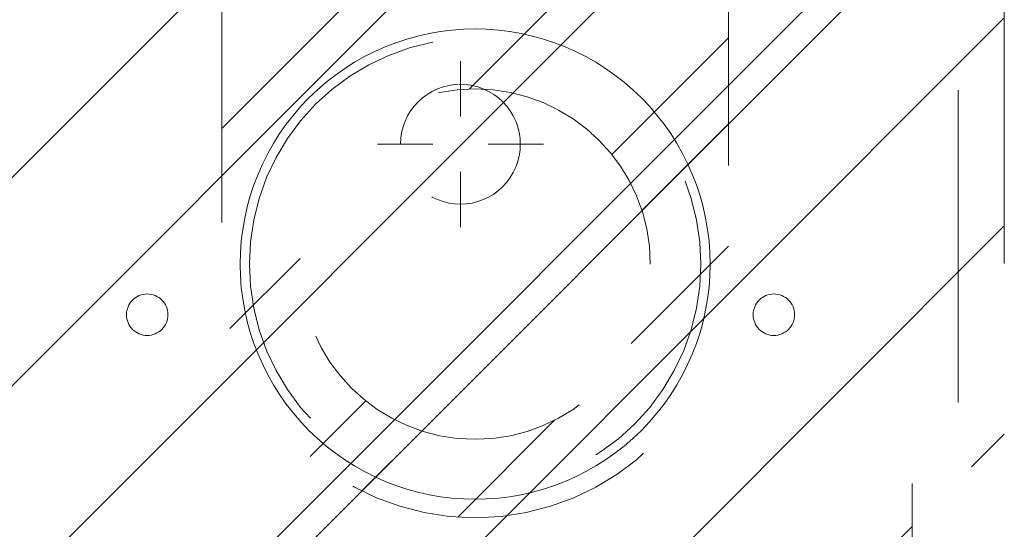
# Model space of a CAD drawing. Header units: inches. Extents: x -420 to -276, y -52 to 18.
# Tile 113 of 187: x -340.52 to -336.31, y -12.74 to -10.56. Entities that reach past the tile are written whole.
import ezdxf

# ---------------------------------------------------------------- set-up
doc = ezdxf.new("R2010")
doc.units = ezdxf.units.IN
doc.header["$LTSCALE"] = 32
doc.header["$MEASUREMENT"] = 0
doc.header["$PDMODE"] = 1
doc.header["$PDSIZE"] = -2
doc.linetypes.add('Dash Style-1', pattern=[0.083328, 0.041656, -0.041672])
for name, color, linetype, lineweight in [('DashLine', 7, 'Dash Style-1', 13), ('DashLineFill', 7, 'Dash Style-1', 13), ('Drawing', 7, 'Continuous', 18), ('Metal-DeskStructure', 7, 'Continuous', 13), ('None', 7, 'Continuous', 18), ('SolidLine', 7, 'Continuous', 15), ('Wood_1-H', 7, 'Continuous', 13)]:
    doc.layers.add(name, color=color, linetype=linetype, lineweight=lineweight)
pattern_1 = [(45, (0, 0), (-1.613, 1.9357), []), (45, (-1.0608, 1.0608), (-0.472346, 0.41676), [])]

# ---------------------------------------------------------------- blocks, each defined once
blk = doc.blocks.new('Group-30')
at = {"layer": 'DashLine'}
for p, q in [((0.0002, -5.9843), (0.0002, -5.748)), ((-0.1179, -6.1024), (-0.3541, -6.1024)), ((0.1183, -6.1024), (0.3545, -6.1024)), ((0.0002, -6.2205), (0.0002, -6.4567))]:
    blk.add_line(p, q, dxfattribs=at)
at = {"layer": 'DashLine', "flags": 128}
blk.add_lwpolyline([(-0.2557, -6.1024), (-0.2545, -6.0773), (-0.2508, -6.0524), (-0.2447, -6.0281), (-0.2362, -6.0044), (-0.2255, -5.9817), (-0.2126, -5.9602), (-0.1976, -5.94), (-0.1808, -5.9214), (-0.1621, -5.9045), (-0.142, -5.8896), (-0.1204, -5.8767), (-0.0977, -5.8659), (-0.0741, -5.8575), (-0.0497, -5.8514), (-0.0249, -5.8477), (0.0002, -5.8465), (0.0253, -5.8477), (0.0501, -5.8514), (0.0745, -5.8575), (0.0981, -5.8659), (0.1208, -5.8767), (0.1424, -5.8896), (0.1625, -5.9045), (0.1812, -5.9214), (0.198, -5.94), (0.213, -5.9602), (0.2259, -5.9817), (0.2366, -6.0044), (0.2451, -6.0281), (0.2512, -6.0524), (0.2549, -6.0773), (0.2561, -6.1024), (0.2549, -6.1274), (0.2512, -6.1523), (0.2451, -6.1766), (0.2366, -6.2003), (0.2259, -6.223), (0.213, -6.2445), (0.198, -6.2647), (0.1812, -6.2833), (0.1625, -6.3002), (0.1424, -6.3151), (0.1208, -6.3281), (0.0981, -6.3388), (0.0745, -6.3472), (0.0501, -6.3534), (0.0253, -6.357), (0.0002, -6.3583), (-0.0249, -6.357), (-0.0497, -6.3534), (-0.0741, -6.3472), (-0.0977, -6.3388), (-0.1204, -6.3281), (-0.142, -6.3151), (-0.1621, -6.3002), (-0.1808, -6.2833), (-0.1976, -6.2647), (-0.2126, -6.2445), (-0.2255, -6.223), (-0.2362, -6.2003), (-0.2447, -6.1766), (-0.2508, -6.1523), (-0.2545, -6.1274)], close=True, dxfattribs=at)
blk = doc.blocks.new('1BRPT9-Bracket (2D)')
at = {"layer": 'DashLineFill', "linetype": 'Continuous', "lineweight": 13}
h = blk.add_hatch(dxfattribs=at)
h.set_pattern_fill('Steel', color=253, style=0, pattern_type=2)
h.set_pattern_definition(pattern_1)
edge = h.paths.add_edge_path()
edge.add_arc((1.6779, -8.4882), 0.252, 270, 360)
edge.add_line((1.9299, -8.4882), (1.9299, -7.4803))
edge.add_line((1.9299, -7.4803), (2.3236, -7.4803))
edge.add_line((2.3236, -7.4803), (2.3236, 7.4611))
edge.add_line((2.3236, 7.4611), (1.9299, 7.4803))
edge.add_line((1.9299, 7.4803), (1.9299, 8.4882))
edge.add_arc((1.6779, 8.4882), 0.252, 360, 450)
edge.add_line((1.6779, 8.7402), (-2.3221, 8.7402))
edge.add_line((-2.3221, 8.7402), (-2.3221, -8.7402))
edge.add_line((-2.3221, -8.7402), (1.6779, -8.7402))
h = blk.add_hatch(dxfattribs=at)
h.set_pattern_fill('Steel', color=253, style=0, pattern_type=2)
h.set_pattern_definition(pattern_1)
h.paths.add_polyline_path([(-1.3378, -6.9188), (-1.3465, -6.9184), (-1.3551, -6.9171), (-1.3635, -6.915), (-1.3717, -6.912), (-1.3796, -6.9083), (-1.387, -6.9039), (-1.394, -6.8987), (-1.4005, -6.8928), (-1.4063, -6.8864), (-1.4115, -6.8794), (-1.4159, -6.872), (-1.4197, -6.8641), (-1.4226, -6.8559), (-1.4247, -6.8475), (-1.426, -6.8389), (-1.4264, -6.8302), (-1.426, -6.8215), (-1.4247, -6.8129), (-1.4226, -6.8045), (-1.4197, -6.7963), (-1.4159, -6.7884), (-1.4115, -6.781), (-1.4063, -6.774), (-1.4005, -6.7676), (-1.394, -6.7617), (-1.387, -6.7565), (-1.3796, -6.7521), (-1.3717, -6.7484), (-1.3635, -6.7454), (-1.3551, -6.7433), (-1.3465, -6.742), (-1.3378, -6.7416), (-1.3291, -6.742), (-1.3205, -6.7433), (-1.3121, -6.7454), (-1.3039, -6.7484), (-1.2961, -6.7521), (-1.2886, -6.7565), (-1.2816, -6.7617), (-1.2752, -6.7676), (-1.2693, -6.774), (-1.2642, -6.781), (-1.2597, -6.7884), (-1.256, -6.7963), (-1.253, -6.8045), (-1.2509, -6.8129), (-1.2497, -6.8215), (-1.2492, -6.8302), (-1.2497, -6.8389), (-1.2509, -6.8475), (-1.253, -6.8559), (-1.256, -6.8641), (-1.2597, -6.872), (-1.2642, -6.8794), (-1.2693, -6.8864), (-1.2752, -6.8928), (-1.2816, -6.8987), (-1.2886, -6.9039), (-1.2961, -6.9083), (-1.3039, -6.912), (-1.3121, -6.915), (-1.3205, -6.9171), (-1.3291, -6.9184)])
h = blk.add_hatch(dxfattribs=at)
h.set_pattern_fill('Steel', color=253, style=0, pattern_type=2)
h.set_pattern_definition(pattern_1)
h.paths.add_polyline_path([(1.3393, -6.9188), (1.3307, -6.9184), (1.3221, -6.9171), (1.3136, -6.915), (1.3054, -6.912), (1.2976, -6.9083), (1.2901, -6.9039), (1.2832, -6.8987), (1.2767, -6.8928), (1.2709, -6.8864), (1.2657, -6.8794), (1.2612, -6.872), (1.2575, -6.8641), (1.2546, -6.8559), (1.2525, -6.8475), (1.2512, -6.8389), (1.2508, -6.8302), (1.2512, -6.8215), (1.2525, -6.8129), (1.2546, -6.8045), (1.2575, -6.7963), (1.2612, -6.7884), (1.2657, -6.781), (1.2709, -6.774), (1.2767, -6.7676), (1.2832, -6.7617), (1.2901, -6.7565), (1.2976, -6.7521), (1.3054, -6.7484), (1.3136, -6.7454), (1.3221, -6.7433), (1.3307, -6.742), (1.3393, -6.7416), (1.348, -6.742), (1.3566, -6.7433), (1.3651, -6.7454), (1.3732, -6.7484), (1.3811, -6.7521), (1.3886, -6.7565), (1.3955, -6.7617), (1.402, -6.7676), (1.4078, -6.774), (1.413, -6.781), (1.4175, -6.7884), (1.4212, -6.7963), (1.4241, -6.8045), (1.4262, -6.8129), (1.4275, -6.8215), (1.4279, -6.8302), (1.4275, -6.8389), (1.4262, -6.8475), (1.4241, -6.8559), (1.4212, -6.8641), (1.4175, -6.872), (1.413, -6.8794), (1.4078, -6.8864), (1.402, -6.8928), (1.3955, -6.8987), (1.3886, -6.9039), (1.3811, -6.9083), (1.3732, -6.912), (1.3651, -6.915), (1.3566, -6.9171), (1.348, -6.9184)])
at = {"layer": 'DashLineFill'}
blk.add_line((2.1268, 7.4611), (2.1268, -7.4803), dxfattribs=at)
at = {"layer": 'DashLineFill', "flags": 128}
blk.add_lwpolyline([(1.6779, -8.7402, 0.414214), (1.9299, -8.4882), (1.9299, -7.4803), (2.3236, -7.4803), (2.3236, 7.4611), (1.9299, 7.4803), (1.9299, 8.4882, 0.414214), (1.6779, 8.7402), (-2.3221, 8.7402), (-2.3221, -8.7402)], format="xyb", close=True, dxfattribs=at)
for points in [[(-1.3378, -6.9188), (-1.3465, -6.9184), (-1.3551, -6.9171), (-1.3635, -6.915), (-1.3717, -6.912), (-1.3796, -6.9083), (-1.387, -6.9039), (-1.394, -6.8987), (-1.4005, -6.8928), (-1.4063, -6.8864), (-1.4115, -6.8794), (-1.4159, -6.872), (-1.4197, -6.8641), (-1.4226, -6.8559), (-1.4247, -6.8475), (-1.426, -6.8389), (-1.4264, -6.8302), (-1.426, -6.8215), (-1.4247, -6.8129), (-1.4226, -6.8045), (-1.4197, -6.7963), (-1.4159, -6.7884), (-1.4115, -6.781), (-1.4063, -6.774), (-1.4005, -6.7676), (-1.394, -6.7617), (-1.387, -6.7565), (-1.3796, -6.7521), (-1.3717, -6.7484), (-1.3635, -6.7454), (-1.3551, -6.7433), (-1.3465, -6.742), (-1.3378, -6.7416), (-1.3291, -6.742), (-1.3205, -6.7433), (-1.3121, -6.7454), (-1.3039, -6.7484), (-1.2961, -6.7521), (-1.2886, -6.7565), (-1.2816, -6.7617), (-1.2752, -6.7676), (-1.2693, -6.774), (-1.2642, -6.781), (-1.2597, -6.7884), (-1.256, -6.7963), (-1.253, -6.8045), (-1.2509, -6.8129), (-1.2497, -6.8215), (-1.2492, -6.8302), (-1.2497, -6.8389), (-1.2509, -6.8475), (-1.253, -6.8559), (-1.256, -6.8641), (-1.2597, -6.872), (-1.2642, -6.8794), (-1.2693, -6.8864), (-1.2752, -6.8928), (-1.2816, -6.8987), (-1.2886, -6.9039), (-1.2961, -6.9083), (-1.3039, -6.912), (-1.3121, -6.915), (-1.3205, -6.9171), (-1.3291, -6.9184)], [(1.3393, -6.9188), (1.3307, -6.9184), (1.3221, -6.9171), (1.3136, -6.915), (1.3054, -6.912), (1.2976, -6.9083), (1.2901, -6.9039), (1.2832, -6.8987), (1.2767, -6.8928), (1.2709, -6.8864), (1.2657, -6.8794), (1.2612, -6.872), (1.2575, -6.8641), (1.2546, -6.8559), (1.2525, -6.8475), (1.2512, -6.8389), (1.2508, -6.8302), (1.2512, -6.8215), (1.2525, -6.8129), (1.2546, -6.8045), (1.2575, -6.7963), (1.2612, -6.7884), (1.2657, -6.781), (1.2709, -6.774), (1.2767, -6.7676), (1.2832, -6.7617), (1.2901, -6.7565), (1.2976, -6.7521), (1.3054, -6.7484), (1.3136, -6.7454), (1.3221, -6.7433), (1.3307, -6.742), (1.3393, -6.7416), (1.348, -6.742), (1.3566, -6.7433), (1.3651, -6.7454), (1.3732, -6.7484), (1.3811, -6.7521), (1.3886, -6.7565), (1.3955, -6.7617), (1.402, -6.7676), (1.4078, -6.774), (1.413, -6.781), (1.4175, -6.7884), (1.4212, -6.7963), (1.4241, -6.8045), (1.4262, -6.8129), (1.4275, -6.8215), (1.4279, -6.8302), (1.4275, -6.8389), (1.4262, -6.8475), (1.4241, -6.8559), (1.4212, -6.8641), (1.4175, -6.872), (1.413, -6.8794), (1.4078, -6.8864), (1.402, -6.8928), (1.3955, -6.8987), (1.3886, -6.9039), (1.3811, -6.9083), (1.3732, -6.912), (1.3651, -6.915), (1.3566, -6.9171), (1.348, -6.9184)]]:
    blk.add_lwpolyline(points, close=True, dxfattribs=at)
at = {"layer": 'DashLineFill', "linetype": 'Continuous', "lineweight": 5}
blk.add_point((0.0002, -6.1024), dxfattribs=at)
at = {"layer": 'Metal-DeskStructure', "color": 7}
blk.add_blockref('Group-30', (0, 0), dxfattribs=at)
blk = doc.blocks.new('Group-58')
at = {"layer": 'None', "color": 7, "rotation": 180}
blk.add_blockref('1BRPT9-Bracket (2D)', (61.878, -12.0079), dxfattribs=at)
blk = doc.blocks.new('Group-59')
at = {"layer": 'None'}
blk.add_blockref('Group-58', (0, 0), dxfattribs=at)
blk = doc.blocks.new('SL Credenza Desk Top (2D)-2')
at = {"layer": 'None'}
blk.add_blockref('Group-59', (0, 0), dxfattribs=at)
at = {"layer": 'Drawing', "color": 0, "flags": 1}
for tag in ['Tag', 'Catalog', 'Option1', 'Option2', 'Option3', 'Option4', 'Option5', 'Option6', 'Option7', 'Option8', 'Option9', 'Option10', 'Option11', 'Option12', 'Custom', 'FinishGroup', 'Discount', 'Item2', 'Item3', 'Item6', 'Item8', 'Item9', 'Item10', 'Item12', 'Item13', 'Item16', 'Item18', 'Item19', 'Item20', 'Item21', 'Item22', 'Item23', 'Item24', 'Item25', 'Item1', 'Item4', 'Item5', 'Item7', 'Item11', 'Item14', 'Item15', 'Item17']:
    blk.add_attdef(tag, (12.9394, -0.4369), '', height=0.00709, dxfattribs=at)
blk = doc.blocks.new('TLLegSleeve (2D)')
at = {"layer": 'DashLineFill', "linetype": 'Continuous', "lineweight": 13}
h = blk.add_hatch(dxfattribs=at)
h.set_pattern_fill('Steel', color=253, style=0, pattern_type=2)
h.set_pattern_definition(pattern_1)
edge = h.paths.add_edge_path()
edge.add_line((1.0827, 1.4023), (1.0827, 2.9134))
edge.add_arc((0, 2.9134), 1.0827, 0, 180)
edge.add_line((-1.0827, 2.9134), (-1.0827, 1.4023))
edge.add_arc((0, 0), 1.7717, 127.6699, 412.3301)
edge.add_line((1.0827, 1.4023), (1.0827, 1.4023))
edge = h.paths.add_edge_path()
edge.add_arc((0, 2.9134), 0.748, 180, 360)
edge.add_arc((0, 2.9134), 0.748, 0, 180)
edge.add_line((-0.748, 2.9134), (-0.748, 2.9134))
edge = h.paths.add_edge_path()
edge.add_arc((0, 0), 1.437, 180, 360)
edge.add_arc((0, 0), 1.437, 0, 180)
edge.add_line((-1.437, 0), (-1.437, 0))
at = {"layer": 'DashLine', "color": 8, "flags": 128}
for points in [[(0.9646, 2.9134), (0.9599, 2.8188), (0.946, 2.7252), (0.923, 2.6334), (0.8911, 2.5443), (0.8507, 2.4587), (0.802, 2.3775), (0.7456, 2.3015), (0.6821, 2.2313), (0.6119, 2.1678), (0.5359, 2.1114), (0.4547, 2.0627), (0.3691, 2.0222), (0.28, 1.9904), (0.1882, 1.9674), (0.0945, 1.9535), (0, 1.9488), (-0.0945, 1.9535), (-0.1882, 1.9674), (-0.28, 1.9904), (-0.3691, 2.0222), (-0.4547, 2.0627), (-0.5359, 2.1114), (-0.6119, 2.1678), (-0.6821, 2.2313), (-0.7456, 2.3015), (-0.802, 2.3775), (-0.8507, 2.4587), (-0.8911, 2.5443), (-0.923, 2.6334), (-0.946, 2.7252), (-0.9599, 2.8188), (-0.9646, 2.9134), (-0.9599, 3.0079), (-0.946, 3.1016), (-0.923, 3.1934), (-0.8911, 3.2825), (-0.8507, 3.3681), (-0.802, 3.4493), (-0.7456, 3.5253), (-0.6821, 3.5954), (-0.6119, 3.659), (-0.5359, 3.7154), (-0.4547, 3.7641), (-0.3691, 3.8045), (-0.28, 3.8364), (-0.1882, 3.8594), (-0.0945, 3.8733), (0, 3.878), (0.0945, 3.8733), (0.1882, 3.8594), (0.28, 3.8364), (0.3691, 3.8045), (0.4547, 3.7641), (0.5359, 3.7154), (0.6119, 3.659), (0.6821, 3.5954), (0.7456, 3.5253), (0.802, 3.4493), (0.8507, 3.3681), (0.8911, 3.2825), (0.923, 3.1934), (0.946, 3.1016), (0.9599, 3.0079)], [(1.6535, 0), (1.6456, -0.1621), (1.6218, -0.3226), (1.5823, -0.48), (1.5277, -0.6328), (1.4583, -0.7795), (1.3749, -0.9187), (1.2782, -1.049), (1.1692, -1.1692), (1.049, -1.2782), (0.9187, -1.3749), (0.7795, -1.4583), (0.6328, -1.5277), (0.48, -1.5823), (0.3226, -1.6218), (0.1621, -1.6456), (0, -1.6535), (-0.1621, -1.6456), (-0.3226, -1.6218), (-0.48, -1.5823), (-0.6328, -1.5277), (-0.7795, -1.4583), (-0.9187, -1.3749), (-1.049, -1.2782), (-1.1692, -1.1692), (-1.2782, -1.049), (-1.3749, -0.9187), (-1.4583, -0.7795), (-1.5277, -0.6328), (-1.5823, -0.48), (-1.6218, -0.3226), (-1.6456, -0.1621), (-1.6535, 0), (-1.6456, 0.1621), (-1.6218, 0.3226), (-1.5823, 0.48), (-1.5277, 0.6328), (-1.4583, 0.7795), (-1.3749, 0.9187), (-1.2782, 1.049), (-1.1692, 1.1692), (-1.049, 1.2782), (-0.9187, 1.3749), (-0.7795, 1.4583), (-0.6328, 1.5277), (-0.48, 1.5823), (-0.3226, 1.6218), (-0.1621, 1.6456), (0, 1.6535), (0.1621, 1.6456), (0.3226, 1.6218), (0.48, 1.5823), (0.6328, 1.5277), (0.7795, 1.4583), (0.9187, 1.3749), (1.049, 1.2782), (1.1692, 1.1692), (1.2782, 1.049), (1.3749, 0.9187), (1.4583, 0.7795), (1.5277, 0.6328), (1.5823, 0.48), (1.6218, 0.3226), (1.6456, 0.1621)]]:
    blk.add_lwpolyline(points, close=True, dxfattribs=at)
at = {"layer": 'DashLineFill', "flags": 128}
for points in [[(1.0827, 1.4023), (1.0827, 2.9134, 1), (-1.0827, 2.9134), (-1.0827, 1.4023, 2.931619), (1.0827, 1.4023)], [(-0.748, 2.9134, 1), (0.748, 2.9134, 1), (-0.748, 2.9134)], [(-1.437, 0, 1), (1.437, 0, 1), (-1.437, 0)]]:
    blk.add_lwpolyline(points, format="xyb", close=True, dxfattribs=at)
at = {"layer": 'DashLineFill', "linetype": 'Continuous', "lineweight": 5}
for p in [(0, 2.9134), (0, 0)]:
    blk.add_point(p, dxfattribs=at)
blk = doc.blocks.new('Low Storage Top 2 Grommets (2D)')
at = {"layer": 'SolidLine', "flags": 128}
blk.add_lwpolyline([(-9.9803, 9.6063, -0.414214), (-8.9764, 10.6102, -0.414214), (-7.9724, 9.6063, -0.414214), (-8.9764, 8.6024, -0.414214)], format="xyb", close=True, dxfattribs=at)
at = {"layer": 'Wood_1-H', "color": 7}
blk.add_blockref('TLLegSleeve (2D)', (-8.9764, 6.6929), dxfattribs=at)
blk.add_blockref('TLLegSleeve (2D)', (-8.9764, 6.6929), dxfattribs=at)

msp = doc.modelspace()

# ---------------------------------------------------------------- block references
at = {"layer": 'Drawing', "rotation": 180}
msp.add_blockref('SL Credenza Desk Top (2D)-2', (-276.7561, -17), dxfattribs=at)

# ---------------------------------------------------------------- next in the draw order: block references
at = {"layer": 'Drawing', "color": 7, "rotation": 180}
msp.add_blockref('Low Storage Top 2 Grommets (2D)', (-347.5472, -2), dxfattribs=at)

doc.saveas('drawing.dxf')
